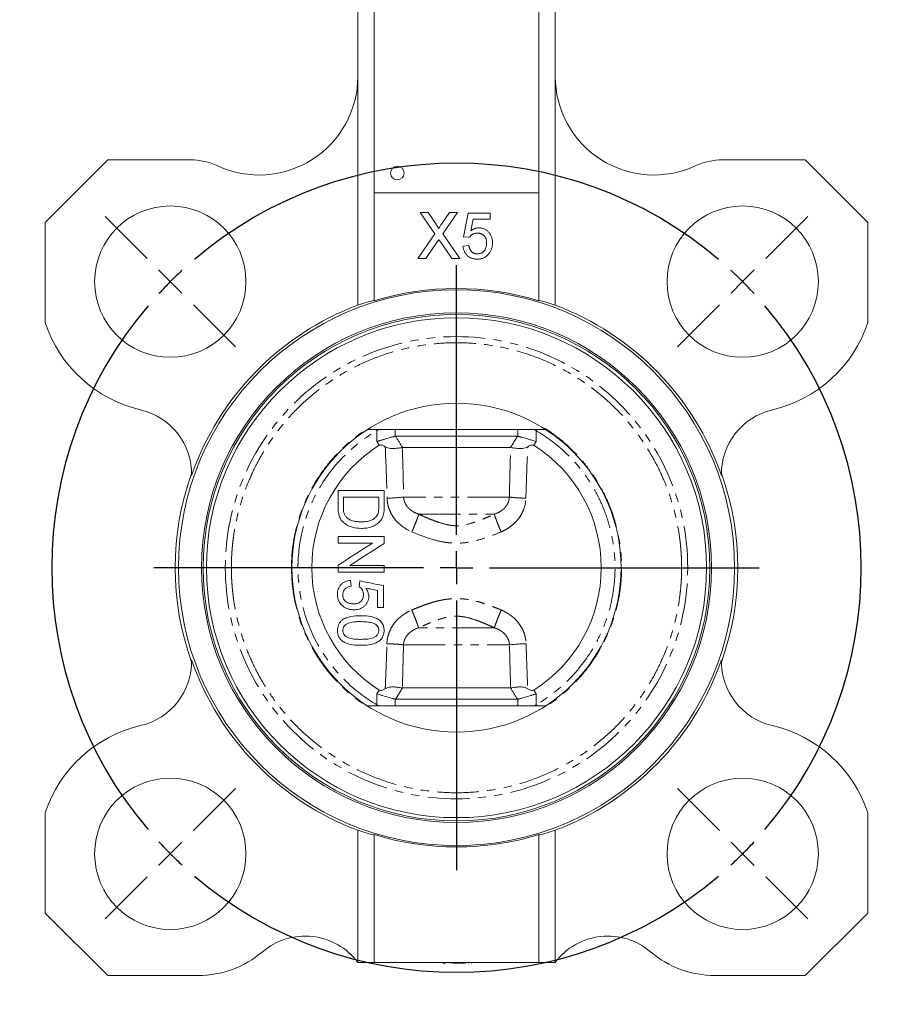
# Model space of a CAD drawing. Header units: millimetres. Extents: x 32 to 423, y -6 to 466.
# Tile 6 of 9: x 32 to 165, y 164 to 313. Entities that reach past the tile are written whole.
import ezdxf

# ---------------------------------------------------------------- set-up
doc = ezdxf.new("R2010")
doc.units = ezdxf.units.MM
doc.linetypes.add('PHANTOM', pattern=[12.7, 6.35, -1.27, 1.27, -1.27, 1.27, -1.27])
doc.layers.add('FOND_DE_PLAN', color=7, linetype='Continuous')

# ---------------------------------------------------------------- blocks, each defined once
blk = doc.blocks.new('SW_CENTERMARKSYMBOL_3')
at = {"layer": 'FOND_DE_PLAN', "color": 0}
for p, q in [((-3.54, 3.54), (-9.9, 9.9)), ((90.51, 3.54), (96.87, 9.9)), ((0, 0), (-1.77, 1.77)), ((43.49, -38.49), (43.49, 2.5)), ((86.97, 0), (88.74, 1.77)), ((0, 0), (1.77, -1.77)), ((86.97, 0), (85.21, -1.77)), ((3.54, -3.54), (9.9, -9.9)), ((83.44, -3.54), (77.07, -9.9)), ((43.49, -43.49), (43.49, -40.99)), ((38.49, -43.49), (-2.5, -43.49)), ((43.49, -43.49), (40.99, -43.49)), ((43.49, -43.49), (43.49, -45.99)), ((43.49, -43.49), (45.99, -43.49)), ((48.49, -43.49), (89.47, -43.49)), ((43.49, -48.49), (43.49, -89.47)), ((3.54, -83.44), (9.9, -77.07)), ((83.44, -83.44), (77.07, -77.07)), ((0, -86.97), (1.77, -85.21)), ((86.97, -86.97), (85.21, -85.21)), ((0, -86.97), (-1.77, -88.74)), ((86.97, -86.97), (88.74, -88.74)), ((-3.54, -90.51), (-9.9, -96.87)), ((90.51, -90.51), (96.87, -96.87))]:
    blk.add_line(p, q, dxfattribs=at)
for start, end in [(49.6582, 130.3418), (132.6709, 135), (45, 47.3291), (135, 137.3291), (42.6709, 45), (139.6582, 220.3418), (319.6582, 40.3418), (222.6709, 225), (315, 317.3291), (225, 227.3291), (312.6709, 315), (229.6582, 310.3418)]:
    blk.add_arc((43.49, -43.49), 61.5, start, end, dxfattribs=at)

msp = doc.modelspace()

# ---------------------------------------------------------------- linework, layer by layer
at = {"color": 7, "linetype": 'Continuous', "lineweight": 15}
for p, q in [((83.36, 304.79), (83.36, 352.79)), ((85.86, 352.89), (85.86, 287.09)), ((110.86, 287.09), (110.86, 352.89)), ((113.36, 304.79), (113.36, 352.79)), ((83.36, 304.79), (83.36, 270)), ((113.36, 270), (113.36, 304.79)), ((45.36, 292.09), (35.86, 282.59)), ((57.88, 292.09), (45.36, 292.09)), ((138.83, 292.09), (151.36, 292.09)), ((151.36, 292.09), (160.86, 282.59)), ((85.86, 270.65), (85.86, 287.09)), ((110.86, 287.09), (85.86, 287.09)), ((110.86, 287.09), (110.86, 270.65)), ((92.84, 284.09), (94.03, 284.09)), ((95.06, 280.86), (92.84, 284.09)), ((94.03, 284.09), (95.25, 282.32)), ((96.07, 282.32), (97.28, 284.09)), ((98.49, 284.09), (96.26, 280.85)), ((97.28, 284.09), (98.49, 284.09)), ((99.44, 280.41), (100.15, 284)), ((100.15, 284), (103.47, 284)), ((100.89, 283.1), (100.53, 281.29)), ((103.47, 283.1), (100.89, 283.1)), ((103.47, 284), (103.47, 283.1)), ((35.86, 282.59), (35.86, 267.37)), ((160.86, 282.59), (160.86, 267.37)), ((92.48, 277.09), (95.06, 280.86)), ((96.26, 280.85), (98.85, 277.09)), ((100.33, 280.32), (99.44, 280.41)), ((95.34, 279.5), (93.68, 277.09)), ((97.66, 277.09), (95.96, 279.56)), ((99.35, 278.97), (100.24, 279.06)), ((93.68, 277.09), (92.48, 277.09)), ((98.85, 277.09), (97.66, 277.09)), ((111.92, 251.09), (84.79, 251.09)), ((107.62, 250.09), (89.1, 250.09)), ((90.15, 248.36), (90.12, 248.36)), ((106.57, 248.36), (90.15, 248.36)), ((106.59, 248.36), (106.57, 248.36)), ((80.36, 229.43), (80.36, 230.09)), ((87.36, 229.43), (87.36, 230.09)), ((82.33, 227.27), (82.24, 228.17)), ((83.68, 228.08), (83.59, 227.19)), ((86.37, 224.04), (87.27, 224.04)), ((90.12, 211.82), (90.15, 211.82)), ((90.15, 211.82), (106.57, 211.82)), ((106.57, 211.82), (106.59, 211.82)), ((89.1, 210.09), (107.62, 210.09)), ((84.79, 209.09), (111.92, 209.09)), ((35.86, 192.81), (35.86, 177.59)), ((160.86, 177.59), (160.86, 192.81)), ((83.36, 170.09), (83.36, 190.18)), ((113.36, 170.09), (113.36, 190.18)), ((85.86, 170.09), (85.86, 189.51)), ((110.86, 170.09), (110.86, 189.51)), ((35.86, 177.59), (45.36, 168.09)), ((151.36, 168.09), (160.86, 177.59)), ((83.36, 170.09), (85.86, 170.09)), ((85.86, 170.09), (110.86, 170.09)), ((96.35, 169.99), (96.35, 170.09)), ((96.35, 169.99), (96.44, 169.99)), ((96.44, 169.99), (96.44, 170.09)), ((96.44, 169.99), (96.71, 169.99)), ((96.71, 169.99), (96.71, 170.09)), ((96.71, 169.99), (96.71, 170.09)), ((96.71, 169.99), (96.71, 169.99)), ((97.39, 169.99), (97.39, 170.09)), ((97.51, 169.99), (97.51, 170.09)), ((97.64, 169.99), (97.64, 170.09)), ((97.85, 169.99), (97.85, 170.09)), ((97.85, 169.99), (97.98, 169.99)), ((97.98, 169.99), (97.98, 170.09)), ((98, 169.99), (98, 170.09)), ((98, 169.99), (98.16, 169.99)), ((98.16, 169.99), (98.16, 170.09)), ((98.16, 169.99), (98.77, 169.99)), ((98.77, 169.99), (98.77, 170.09)), ((98.77, 169.99), (98.77, 170.09)), ((98.77, 169.99), (98.77, 169.99)), ((98.83, 169.99), (98.83, 170.09)), ((98.98, 169.99), (98.98, 170.09)), ((98.98, 169.99), (99.56, 169.99)), ((99.56, 169.99), (99.56, 170.09)), ((99.56, 169.99), (99.56, 170.09)), ((99.56, 169.99), (99.56, 169.99)), ((99.68, 169.99), (99.68, 170.09)), ((99.68, 169.99), (99.73, 169.99)), ((99.73, 169.99), (99.73, 170.09)), ((100.18, 169.99), (100.18, 170.09)), ((100.62, 169.99), (100.62, 170.09)), ((100.7, 169.99), (100.7, 170.09)), ((110.86, 170.09), (113.36, 170.09)), ((45.36, 168.09), (59.11, 168.09)), ((137.61, 168.09), (151.36, 168.09))]:
    msp.add_line(p, q, dxfattribs=at)
at = {"color": 8, "linetype": 'PHANTOM', "lineweight": 0}
for p, q in [((86.26, 250.92), (86.5, 251.09)), ((86.26, 250.92), (86.26, 249.29)), ((89.05, 250.08), (89.05, 251.09)), ((107.67, 251.09), (107.67, 250.08)), ((110.22, 251.09), (110.46, 250.92)), ((110.46, 250.92), (110.56, 251.09)), ((110.46, 249.29), (110.46, 250.92)), ((86.62, 248.7), (86.26, 249.29)), ((110.09, 248.7), (110.46, 249.29)), ((106.39, 240.82), (90.33, 240.82)), ((92.63, 238.22), (104.09, 238.22)), ((104.11, 220.96), (92.6, 220.96)), ((90.31, 218.36), (106.41, 218.36)), ((86.26, 210.89), (86.62, 211.48)), ((110.46, 210.89), (110.09, 211.48)), ((86.26, 210.89), (86.26, 209.26)), ((89.05, 209.09), (89.05, 210.1)), ((107.67, 210.1), (107.67, 209.09)), ((110.46, 209.26), (110.46, 210.89)), ((86.26, 209.26), (86.16, 209.09)), ((86.5, 209.09), (86.26, 209.26)), ((110.46, 209.26), (110.22, 209.09))]:
    msp.add_line(p, q, dxfattribs=at)
at = {"color": 8, "linetype": 'PHANTOM', "lineweight": 0, "flags": 128}
for points in [[(86.16, 251.09), (86.16, 251.08), (86.26, 250.92)], [(110.56, 209.09), (110.56, 209.1), (110.46, 209.26)]]:
    msp.add_lwpolyline(points, dxfattribs=at)
at = {"color": 7, "linetype": 'Continuous', "lineweight": 15}
for centre, radius in [((89.36, 290.09), 1.03), ((54.87, 273.58), 11.5), ((141.85, 273.58), 11.5), ((98.36, 230.09), 42.25), ((98.36, 230.09), 38.75), ((98.36, 230.09), 38.5), ((98.36, 230.09), 25), ((54.87, 186.6), 11.5), ((141.85, 186.6), 11.5)]:
    msp.add_circle(centre, radius, dxfattribs=at)
for centre, radius, start, end in [((68.36, 304.79), 15, 245.2304, 360), ((128.36, 304.79), 15, 180, 294.7696), ((57.88, 282.09), 10, 65.2304, 90), ((138.83, 282.09), 10, 90, 114.7696), ((98.36, 230.09), 42.45, 72.873, 107.127), ((98.36, 230.09), 42.64, 110.5969, 160.8059), ((98.36, 230.09), 42.64, 19.1941, 69.4031), ((98.36, 230.09), 38, 0, 180), ((54.87, 273.58), 20, 198.0758, 256.9412), ((141.85, 273.58), 20, 283.0588, 341.9242), ((48.09, 244.35), 10, 358.5986, 76.9412), ((148.62, 244.35), 10, 103.0588, 181.4014), ((98.36, 230.09), 22, 122.2386, 237.7614), ((98.36, 230.09), 22, 302.2386, 57.7614), ((98.36, 230.09), 42.74, 160.3968, 199.6032), ((98.36, 230.09), 42.74, 340.3968, 19.6032), ((98.36, 230.09), 38, 180, 360), ((48.09, 215.83), 10, 283.0588, 1.4014), ((98.36, 230.09), 42.64, 199.1941, 249.4031), ((98.36, 230.09), 42.64, 290.5969, 340.8059), ((148.62, 215.83), 10, 178.5986, 256.9412), ((54.87, 186.6), 20, 103.0588, 161.9242), ((141.85, 186.6), 20, 18.0758, 76.9412), ((98.36, 230.09), 42.46, 252.8807, 287.1193), ((75.36, 164.09), 10, 36.8699, 130.5358), ((121.36, 164.09), 10, 49.4642, 143.1301), ((59.11, 183.09), 15, 270, 310.5358), ((137.61, 183.09), 15, 229.4642, 270)]:
    msp.add_arc(centre, radius, start, end, dxfattribs=at)
at = {"color": 8, "linetype": 'PHANTOM', "lineweight": 0}
for centre, radius, start, end in [((98.36, 230.09), 35.13, 0, 180), ((87.23, 269.03), 28.37, 271.1704, 276.2597), ((98.36, 230.09), 35.13, 180, 0), ((109.49, 192.73), 25.81, 91.2427, 96.8554)]:
    msp.add_arc(centre, radius, start, end, dxfattribs=at)
at = {"color": 7, "linetype": 'Continuous', "lineweight": 15}
for centre, start_param, end_param in [((96.67, 230.09), 1.830374, 1.892359), ((100.05, 230.09), 1.249234, 1.311219), ((96.67, 230.09), 4.390826, 4.452811), ((100.05, 230.09), 4.971967, 5.033952)]:
    msp.add_ellipse(centre, major_axis=(42.1, 0), ratio=0.999191, start_param=start_param, end_param=end_param, dxfattribs=at)
for points, knots in [([(95.25, 282.32), (95.28, 282.27), (95.33, 282.19), (95.41, 282.07), (95.48, 281.97), (95.53, 281.88), (95.57, 281.8), (95.6, 281.74), (95.61, 281.69), (95.61, 281.66), (95.61, 281.65)], [0, 0, 0, 0, 0.209538, 0.393206, 0.554151, 0.689382, 0.80228, 0.889952, 0.956059, 1, 1, 1, 1]), ([(95.61, 281.65), (95.64, 281.69), (95.71, 281.79), (95.81, 281.94), (95.93, 282.12), (96.02, 282.25), (96.07, 282.32)], [0, 0, 0, 0, 0.195959, 0.429465, 0.696675, 1, 1, 1, 1]), ([(100.53, 281.29), (100.58, 281.33), (100.68, 281.4), (100.83, 281.5), (100.98, 281.58), (101.14, 281.64), (101.3, 281.69), (101.45, 281.73), (101.62, 281.75), (101.72, 281.76), (101.78, 281.76)], [0, 0, 0, 0, 0.136729, 0.268515, 0.395529, 0.52, 0.640496, 0.761236, 0.880107, 1, 1, 1, 1]), ([(101.78, 281.76), (101.85, 281.75), (101.99, 281.75), (102.19, 281.72), (102.39, 281.67), (102.58, 281.6), (102.76, 281.51), (102.93, 281.4), (103.09, 281.27), (103.24, 281.12), (103.38, 280.96), (103.5, 280.78), (103.6, 280.6), (103.69, 280.4), (103.75, 280.19), (103.8, 279.96), (103.83, 279.73), (103.83, 279.57), (103.83, 279.49)], [0, 0, 0, 0, 0.061997, 0.122088, 0.181375, 0.239508, 0.297836, 0.35688, 0.417282, 0.47964, 0.5425, 0.604962, 0.666991, 0.730216, 0.794173, 0.860458, 0.928578, 1, 1, 1, 1]), ([(95.67, 279.98), (95.63, 279.93), (95.57, 279.83), (95.47, 279.7), (95.4, 279.59), (95.36, 279.53), (95.34, 279.5)], [0, 0, 0, 0, 0.326889, 0.601754, 0.825221, 1, 1, 1, 1]), ([(95.96, 279.56), (95.91, 279.63), (95.81, 279.77), (95.71, 279.91), (95.67, 279.98)], [0, 0, 0, 0, 0.505782, 1, 1, 1, 1]), ([(101.53, 280.95), (101.46, 280.95), (101.33, 280.94), (101.13, 280.91), (100.96, 280.86), (100.8, 280.78), (100.66, 280.68), (100.54, 280.58), (100.43, 280.46), (100.36, 280.37), (100.33, 280.32)], [0, 0, 0, 0, 0.14786, 0.283561, 0.412369, 0.534236, 0.652692, 0.768663, 0.883652, 1, 1, 1, 1]), ([(102.94, 279.44), (102.93, 279.49), (102.93, 279.61), (102.92, 279.77), (102.89, 279.92), (102.85, 280.06), (102.8, 280.2), (102.74, 280.32), (102.67, 280.44), (102.58, 280.55), (102.49, 280.64), (102.38, 280.72), (102.27, 280.79), (102.14, 280.85), (102, 280.89), (101.85, 280.93), (101.7, 280.94), (101.59, 280.95), (101.53, 280.95)], [0, 0, 0, 0, 0.072866, 0.141887, 0.207453, 0.270438, 0.331641, 0.390108, 0.448069, 0.505503, 0.562488, 0.619084, 0.676416, 0.735452, 0.796241, 0.860406, 0.928305, 1, 1, 1, 1]), ([(101.52, 277), (101.45, 277), (101.3, 277), (101.08, 277.03), (100.88, 277.07), (100.68, 277.13), (100.5, 277.21), (100.32, 277.3), (100.16, 277.41), (100.01, 277.54), (99.87, 277.68), (99.75, 277.83), (99.64, 277.99), (99.55, 278.17), (99.47, 278.35), (99.42, 278.55), (99.37, 278.76), (99.35, 278.9), (99.35, 278.97)], [0, 0, 0, 0, 0.069298, 0.135561, 0.199671, 0.261716, 0.322662, 0.382907, 0.443032, 0.503501, 0.563724, 0.62398, 0.683629, 0.743848, 0.805192, 0.867649, 0.932778, 1, 1, 1, 1]), ([(100.24, 279.06), (100.25, 279.01), (100.27, 278.92), (100.3, 278.77), (100.35, 278.64), (100.39, 278.52), (100.45, 278.4), (100.51, 278.3), (100.59, 278.21), (100.66, 278.12), (100.75, 278.05), (100.84, 277.98), (100.94, 277.93), (101.04, 277.88), (101.15, 277.85), (101.27, 277.83), (101.4, 277.81), (101.48, 277.81), (101.53, 277.81)], [0, 0, 0, 0, 0.077361, 0.15048, 0.219977, 0.286681, 0.349678, 0.41068, 0.469427, 0.526756, 0.583142, 0.638824, 0.695263, 0.752696, 0.810849, 0.871356, 0.934436, 1, 1, 1, 1]), ([(101.53, 277.81), (101.58, 277.81), (101.68, 277.81), (101.84, 277.83), (101.98, 277.87), (102.11, 277.92), (102.24, 277.98), (102.36, 278.06), (102.46, 278.15), (102.56, 278.25), (102.65, 278.37), (102.73, 278.49), (102.79, 278.63), (102.84, 278.77), (102.88, 278.93), (102.91, 279.09), (102.93, 279.26), (102.93, 279.38), (102.94, 279.44)], [0, 0, 0, 0, 0.065801, 0.128677, 0.188676, 0.247598, 0.304849, 0.361786, 0.419523, 0.478682, 0.53877, 0.598799, 0.660184, 0.722952, 0.787993, 0.855404, 0.926153, 1, 1, 1, 1]), ([(103.83, 279.49), (103.83, 279.41), (103.83, 279.26), (103.8, 279.03), (103.76, 278.82), (103.7, 278.61), (103.63, 278.4), (103.53, 278.21), (103.43, 278.02), (103.34, 277.91), (103.3, 277.85)], [0, 0, 0, 0, 0.132462, 0.26165, 0.387547, 0.510782, 0.632675, 0.75466, 0.876523, 1, 1, 1, 1]), ([(103.3, 277.85), (103.24, 277.78), (103.13, 277.65), (102.95, 277.48), (102.75, 277.33), (102.53, 277.21), (102.3, 277.11), (102.05, 277.05), (101.79, 277.01), (101.61, 277), (101.52, 277)], [0, 0, 0, 0, 0.127893, 0.251579, 0.372793, 0.492778, 0.61359, 0.737809, 0.86618, 1, 1, 1, 1]), ([(86.26, 249.29), (86.31, 249.3), (86.42, 249.33), (86.57, 249.37), (86.71, 249.41), (86.83, 249.45), (86.94, 249.48), (87.04, 249.51), (87.25, 249.57), (87.56, 249.66), (87.95, 249.77), (88.3, 249.87), (88.57, 249.95), (88.78, 250.01), (88.93, 250.05), (89.01, 250.07), (89.05, 250.08)], [0, 0, 0, 0, 0.046389, 0.089269, 0.128641, 0.164505, 0.196859, 0.225705, 0.251043, 0.382734, 0.500765, 0.62939, 0.750433, 0.835565, 0.918738, 1, 1, 1, 1]), ([(107.67, 250.08), (107.69, 250.08), (107.72, 250.07), (107.79, 250.05), (107.86, 250.03), (107.94, 250.01), (108.03, 249.98), (108.18, 249.94), (108.42, 249.87), (108.77, 249.77), (109.16, 249.66), (109.51, 249.56), (109.83, 249.47), (110.12, 249.38), (110.34, 249.32), (110.46, 249.29)], [0, 0, 0, 0, 0.040406, 0.081284, 0.122642, 0.164485, 0.206819, 0.24965, 0.370684, 0.499319, 0.61734, 0.749042, 0.813602, 0.897258, 1, 1, 1, 1]), ([(87.53, 248.49), (87.39, 248.57), (87.25, 248.65), (87.02, 248.73), (86.94, 248.75), (86.78, 248.76), (86.69, 248.74), (86.62, 248.7)], [0, 0, 0, 0, 0.5, 0.5, 0.75, 0.75, 1, 1, 1, 1]), ([(87.53, 248.49), (87.65, 248.41), (87.78, 248.36), (88.04, 248.27), (88.18, 248.25), (88.57, 248.2), (88.83, 248.21), (89.18, 248.24), (89.29, 248.25), (89.5, 248.27), (89.6, 248.29), (89.86, 248.32), (90.01, 248.34), (90.12, 248.36)], [0, 0, 0, 0, 0.125, 0.125, 0.25, 0.25, 0.5, 0.5, 0.625, 0.625, 0.75, 0.75, 1, 1, 1, 1]), ([(106.59, 248.36), (106.71, 248.34), (106.85, 248.32), (107.12, 248.29), (107.22, 248.27), (107.43, 248.25), (107.54, 248.24), (107.89, 248.21), (108.14, 248.2), (108.54, 248.25), (108.68, 248.27), (108.94, 248.36), (109.07, 248.41), (109.19, 248.49)], [0, 0, 0, 0, 0.25, 0.25, 0.375, 0.375, 0.5, 0.5, 0.75, 0.75, 0.875, 0.875, 1, 1, 1, 1]), ([(110.09, 248.7), (110.02, 248.74), (109.94, 248.76), (109.78, 248.75), (109.7, 248.73), (109.47, 248.65), (109.32, 248.57), (109.19, 248.49)], [0, 0, 0, 0, 0.25, 0.25, 0.5, 0.5, 1, 1, 1, 1]), ([(87.36, 241.81), (87.36, 241.41), (87.36, 240.62), (87.36, 239.82), (87.36, 239.42)], [0, 0, 0, 0, 0.5, 1, 1, 1, 1]), ([(86.55, 240.83), (86.1, 240.83), (85.2, 240.83), (83.86, 240.83), (82.51, 240.83), (81.61, 240.83), (81.17, 240.83)], [0, 0, 0, 0, 0.250007, 0.500001, 0.749995, 1, 1, 1, 1]), ([(81.17, 240.83), (81.17, 240.59), (81.17, 240.1), (81.17, 239.62), (81.17, 239.38)], [0, 0, 0, 0, 0.5, 1, 1, 1, 1]), ([(86.55, 239.41), (86.55, 239.64), (86.55, 240.12), (86.55, 240.59), (86.55, 240.83)], [0, 0, 0, 0, 0.500001, 1, 1, 1, 1]), ([(80.36, 239.31), (80.36, 239.08), (80.37, 238.85), (80.43, 238.39), (80.48, 238.16), (80.62, 237.73), (80.72, 237.53), (80.98, 237.15), (81.14, 236.98), (81.5, 236.7), (81.69, 236.57), (82.11, 236.38), (82.32, 236.3), (82.98, 236.11), (83.44, 236.08), (83.9, 236.07)], [0, 0, 0, 0, 0.125, 0.125, 0.25, 0.25, 0.375, 0.375, 0.5, 0.5, 0.625, 0.625, 0.75, 0.75, 1, 1, 1, 1]), ([(81.66, 237.73), (81.56, 237.84), (81.47, 237.96), (81.33, 238.22), (81.28, 238.36), (81.21, 238.64), (81.19, 238.79), (81.17, 239.09), (81.17, 239.24), (81.17, 239.38)], [0, 0, 0, 0, 0.25, 0.25, 0.5, 0.5, 0.75, 0.75, 1, 1, 1, 1]), ([(86.41, 238.25), (86.36, 238.14), (86.29, 238.03), (86.15, 237.83), (86.06, 237.74), (85.79, 237.5), (85.58, 237.37), (85.12, 237.19), (84.88, 237.13), (84.4, 237.07), (84.16, 237.06), (83.91, 237.06)], [0, 0, 0, 0, 0.125, 0.125, 0.25, 0.25, 0.5, 0.5, 0.75, 0.75, 1, 1, 1, 1]), ([(86.55, 239.41), (86.55, 239.21), (86.55, 239.02), (86.52, 238.72), (86.5, 238.63), (86.47, 238.44), (86.44, 238.34), (86.41, 238.25)], [0, 0, 0, 0, 0.5, 0.5, 0.75, 0.75, 1, 1, 1, 1]), ([(86.76, 237.16), (86.88, 237.31), (86.99, 237.47), (87.11, 237.73), (87.15, 237.82), (87.21, 238), (87.23, 238.09), (87.26, 238.18)], [0, 0, 0, 0, 0.5, 0.5, 0.75, 0.75, 1, 1, 1, 1]), ([(83.91, 237.06), (83.71, 237.06), (83.51, 237.07), (83.11, 237.11), (82.91, 237.14), (82.52, 237.24), (82.34, 237.3), (81.98, 237.48), (81.81, 237.6), (81.66, 237.73)], [0, 0, 0, 0, 0.25, 0.25, 0.5, 0.5, 0.75, 0.75, 1, 1, 1, 1]), ([(83.9, 236.07), (84.16, 236.07), (84.42, 236.09), (84.95, 236.16), (85.21, 236.22), (85.7, 236.39), (85.95, 236.51), (86.38, 236.79), (86.58, 236.96), (86.76, 237.16)], [0, 0, 0, 0, 0.25, 0.25, 0.5, 0.5, 0.75, 0.75, 1, 1, 1, 1]), ([(80.36, 233.83), (80.36, 233.99), (80.36, 234.32), (80.36, 234.65), (80.36, 234.81)], [0, 0, 0, 0, 0.5, 1, 1, 1, 1]), ([(85.58, 233.83), (85.15, 233.83), (84.27, 233.83), (82.97, 233.83), (81.66, 233.83), (80.79, 233.83), (80.36, 233.83)], [0, 0, 0, 0, 0.2500057, 0.5, 0.7499943, 1, 1, 1, 1]), ([(87.36, 234.81), (87.36, 234.64), (87.36, 234.29), (87.36, 233.94), (87.36, 233.77)], [0, 0, 0, 0, 0.5, 1, 1, 1, 1]), ([(82.14, 230.42), (82.57, 230.42), (83.44, 230.42), (84.75, 230.42), (86.05, 230.42), (86.92, 230.42), (87.36, 230.42)], [0, 0, 0, 0, 0.250006, 0.5, 0.749994, 1, 1, 1, 1]), ([(82.24, 228.17), (81.97, 228.14), (81.71, 228.08), (81.34, 227.91), (81.22, 227.85), (81, 227.69), (80.9, 227.6), (80.71, 227.4), (80.63, 227.29), (80.49, 227.06), (80.44, 226.93), (80.3, 226.55), (80.27, 226.27), (80.27, 226)], [0, 0, 0, 0, 0.25, 0.25, 0.375, 0.375, 0.5, 0.5, 0.625, 0.625, 0.75, 0.75, 1, 1, 1, 1]), ([(83.68, 228.08), (84.08, 228), (84.88, 227.84), (86.07, 227.6), (86.87, 227.44), (87.27, 227.36)], [0, 0, 0, 0, 0.333336, 0.666664, 1, 1, 1, 1]), ([(81.08, 225.99), (81.08, 226.16), (81.11, 226.32), (81.19, 226.56), (81.23, 226.63), (81.32, 226.77), (81.37, 226.84), (81.55, 227), (81.7, 227.09), (82.01, 227.21), (82.17, 227.25), (82.33, 227.27)], [0, 0, 0, 0, 0.25, 0.25, 0.375, 0.375, 0.5, 0.5, 0.75, 0.75, 1, 1, 1, 1]), ([(83.59, 227.19), (83.69, 227.12), (83.78, 227.04), (83.94, 226.87), (84.01, 226.78), (84.12, 226.57), (84.16, 226.46), (84.2, 226.22), (84.21, 226.11), (84.22, 225.99)], [0, 0, 0, 0, 0.25, 0.25, 0.5, 0.5, 0.75, 0.75, 1, 1, 1, 1]), ([(86.37, 226.63), (86.07, 226.69), (85.46, 226.81), (84.86, 226.93), (84.56, 226.99)], [0, 0, 0, 0, 0.5, 1, 1, 1, 1]), ([(85.03, 225.74), (85.02, 225.97), (84.98, 226.19), (84.82, 226.62), (84.69, 226.81), (84.56, 226.99)], [0, 0, 0, 0, 0.5, 0.5, 1, 1, 1, 1]), ([(86.37, 224.04), (86.37, 224.48), (86.37, 225.34), (86.37, 226.2), (86.37, 226.63)], [0, 0, 0, 0, 0.5, 1, 1, 1, 1]), ([(87.27, 227.36), (87.27, 226.81), (87.27, 225.7), (87.27, 224.6), (87.27, 224.04)], [0, 0, 0, 0, 0.5000001, 1, 1, 1, 1]), ([(80.27, 226), (80.28, 225.66), (80.33, 225.31), (80.55, 224.85), (80.64, 224.71), (80.86, 224.45), (80.99, 224.33), (81.12, 224.22)], [0, 0, 0, 0, 0.5, 0.5, 0.75, 0.75, 1, 1, 1, 1]), ([(82.71, 224.58), (82.5, 224.59), (82.3, 224.61), (81.92, 224.71), (81.73, 224.8), (81.41, 225.05), (81.27, 225.21), (81.11, 225.58), (81.08, 225.79), (81.08, 225.99)], [0, 0, 0, 0, 0.25, 0.25, 0.5, 0.5, 0.75, 0.75, 1, 1, 1, 1]), ([(84.22, 225.99), (84.21, 225.79), (84.19, 225.6), (84.1, 225.32), (84.05, 225.23), (83.94, 225.07), (83.88, 224.99), (83.73, 224.87), (83.64, 224.81), (83.47, 224.72), (83.38, 224.69), (83.1, 224.61), (82.9, 224.59), (82.71, 224.58)], [0, 0, 0, 0, 0.25, 0.25, 0.375, 0.375, 0.5, 0.5, 0.625, 0.625, 0.75, 0.75, 1, 1, 1, 1]), ([(82.76, 223.69), (83.04, 223.69), (83.32, 223.72), (83.73, 223.85), (83.86, 223.91), (84.11, 224.05), (84.23, 224.13), (84.44, 224.32), (84.54, 224.43), (84.71, 224.65), (84.79, 224.78), (84.97, 225.17), (85.02, 225.45), (85.03, 225.74)], [0, 0, 0, 0, 0.25, 0.25, 0.375, 0.375, 0.5, 0.5, 0.625, 0.625, 0.75, 0.75, 1, 1, 1, 1]), ([(81.12, 224.22), (81.35, 224.04), (81.62, 223.9), (82.17, 223.73), (82.47, 223.69), (82.76, 223.69)], [0, 0, 0, 0, 0.5, 0.5, 1, 1, 1, 1]), ([(80.94, 222.11), (80.83, 222.01), (80.73, 221.9), (80.56, 221.67), (80.48, 221.54), (80.31, 221.14), (80.28, 220.84), (80.27, 220.54)], [0, 0, 0, 0, 0.25, 0.25, 0.5, 0.5, 1, 1, 1, 1]), ([(83.81, 222.79), (83.31, 222.78), (82.81, 222.75), (82.07, 222.61), (81.83, 222.54), (81.37, 222.36), (81.15, 222.25), (80.94, 222.11)], [0, 0, 0, 0, 0.5, 0.5, 0.75, 0.75, 1, 1, 1, 1]), ([(81.08, 220.54), (81.08, 220.69), (81.11, 220.83), (81.22, 221.09), (81.29, 221.21), (81.49, 221.42), (81.61, 221.51), (81.86, 221.64), (81.99, 221.69), (82.4, 221.8), (82.68, 221.84), (83.25, 221.89), (83.53, 221.89), (83.81, 221.89)], [0, 0, 0, 0, 0.125, 0.125, 0.25, 0.25, 0.375, 0.375, 0.5, 0.5, 0.75, 0.75, 1, 1, 1, 1]), ([(87.36, 220.54), (87.36, 220.74), (87.33, 220.94), (87.24, 221.32), (87.16, 221.51), (86.95, 221.84), (86.81, 221.99), (86.49, 222.23), (86.32, 222.33), (85.78, 222.58), (85.39, 222.67), (84.6, 222.77), (84.21, 222.78), (83.81, 222.79)], [0, 0, 0, 0, 0.125, 0.125, 0.25, 0.25, 0.375, 0.375, 0.5, 0.5, 0.75, 0.75, 1, 1, 1, 1]), ([(83.81, 221.89), (84.2, 221.89), (84.59, 221.87), (85.16, 221.8), (85.35, 221.77), (85.72, 221.66), (85.9, 221.59), (86.07, 221.49)], [0, 0, 0, 0, 0.5, 0.5, 0.75, 0.75, 1, 1, 1, 1]), ([(80.27, 220.54), (80.27, 220.35), (80.29, 220.15), (80.39, 219.77), (80.46, 219.58), (80.68, 219.25), (80.82, 219.1), (81.13, 218.86), (81.31, 218.75), (81.85, 218.51), (82.24, 218.42), (83.02, 218.32), (83.42, 218.3), (83.81, 218.3)], [0, 0, 0, 0, 0.125, 0.125, 0.25, 0.25, 0.375, 0.375, 0.5, 0.5, 0.75, 0.75, 1, 1, 1, 1]), ([(83.81, 219.2), (83.53, 219.2), (83.25, 219.2), (82.68, 219.25), (82.4, 219.28), (82, 219.39), (81.86, 219.44), (81.61, 219.58), (81.49, 219.66), (81.3, 219.87), (81.22, 219.99), (81.11, 220.26), (81.08, 220.4), (81.08, 220.54)], [0, 0, 0, 0, 0.25, 0.25, 0.5, 0.5, 0.625, 0.625, 0.75, 0.75, 0.875, 0.875, 1, 1, 1, 1]), ([(86.55, 220.55), (86.55, 220.48), (86.54, 220.41), (86.52, 220.27), (86.5, 220.2), (86.42, 220), (86.34, 219.88), (86.15, 219.67), (86.04, 219.58), (85.78, 219.45), (85.65, 219.4), (85.24, 219.29), (84.95, 219.25), (84.38, 219.21), (84.1, 219.2), (83.81, 219.2)], [0, 0, 0, 0, 0.0625, 0.0625, 0.125, 0.125, 0.25, 0.25, 0.375, 0.375, 0.5, 0.5, 0.75, 0.75, 1, 1, 1, 1]), ([(83.81, 218.3), (84.21, 218.3), (84.61, 218.31), (85.39, 218.42), (85.77, 218.53), (86.31, 218.76), (86.49, 218.86), (86.8, 219.1), (86.95, 219.24), (87.16, 219.57), (87.23, 219.76), (87.33, 220.15), (87.35, 220.34), (87.36, 220.54)], [0, 0, 0, 0, 0.25, 0.25, 0.5, 0.5, 0.625, 0.625, 0.75, 0.75, 0.875, 0.875, 1, 1, 1, 1]), ([(86.07, 221.49), (86.14, 221.43), (86.21, 221.37), (86.33, 221.24), (86.38, 221.16), (86.47, 221), (86.5, 220.92), (86.54, 220.74), (86.55, 220.65), (86.55, 220.55)], [0, 0, 0, 0, 0.25, 0.25, 0.5, 0.5, 0.75, 0.75, 1, 1, 1, 1]), ([(86.62, 211.48), (86.69, 211.44), (86.78, 211.42), (86.94, 211.43), (87.02, 211.45), (87.25, 211.53), (87.39, 211.61), (87.53, 211.69)], [0, 0, 0, 0, 0.25, 0.25, 0.5, 0.5, 1, 1, 1, 1]), ([(90.12, 211.82), (90.01, 211.84), (89.86, 211.86), (89.59, 211.89), (89.49, 211.91), (89.29, 211.93), (89.18, 211.94), (88.83, 211.97), (88.57, 211.98), (88.18, 211.93), (88.04, 211.91), (87.78, 211.82), (87.65, 211.77), (87.53, 211.69)], [0, 0, 0, 0, 0.25, 0.25, 0.375, 0.375, 0.5, 0.5, 0.75, 0.75, 0.875, 0.875, 1, 1, 1, 1]), ([(109.19, 211.69), (109.07, 211.77), (108.94, 211.82), (108.68, 211.91), (108.54, 211.93), (108.14, 211.98), (107.89, 211.97), (107.54, 211.94), (107.43, 211.93), (107.22, 211.91), (107.12, 211.89), (106.85, 211.86), (106.71, 211.84), (106.59, 211.82)], [0, 0, 0, 0, 0.125, 0.125, 0.25, 0.25, 0.5, 0.5, 0.625, 0.625, 0.75, 0.75, 1, 1, 1, 1]), ([(109.19, 211.69), (109.32, 211.61), (109.47, 211.53), (109.7, 211.45), (109.78, 211.43), (109.94, 211.42), (110.02, 211.44), (110.09, 211.48)], [0, 0, 0, 0, 0.5, 0.5, 0.75, 0.75, 1, 1, 1, 1]), ([(89.05, 210.1), (89.03, 210.1), (88.99, 210.11), (88.93, 210.13), (88.86, 210.15), (88.78, 210.17), (88.69, 210.2), (88.54, 210.24), (88.3, 210.31), (87.95, 210.41), (87.56, 210.52), (87.21, 210.62), (86.89, 210.71), (86.6, 210.8), (86.38, 210.86), (86.26, 210.89)], [0, 0, 0, 0, 0.0404059, 0.0812844, 0.1226419, 0.1644847, 0.2068189, 0.2496504, 0.3706838, 0.4993188, 0.6173403, 0.7490417, 0.8136022, 0.8972579, 1, 1, 1, 1]), ([(110.46, 210.89), (110.4, 210.88), (110.3, 210.85), (110.15, 210.81), (110.01, 210.77), (109.88, 210.73), (109.77, 210.7), (109.67, 210.67), (109.46, 210.61), (109.16, 210.52), (108.77, 210.41), (108.42, 210.31), (108.14, 210.23), (107.94, 210.17), (107.78, 210.13), (107.71, 210.11), (107.67, 210.1)], [0, 0, 0, 0, 0.046389, 0.089269, 0.128641, 0.164505, 0.196859, 0.225705, 0.251043, 0.382734, 0.500765, 0.62939, 0.750433, 0.835565, 0.918738, 1, 1, 1, 1])]:
    msp.add_open_spline(points, degree=3, knots=knots, dxfattribs=at)
at = {"color": 8, "linetype": 'PHANTOM', "lineweight": 0}
for points, knots in [([(132.57, 230.09), (132.57, 230.28), (132.56, 230.66), (132.55, 231.23), (132.53, 231.8), (132.49, 232.37), (132.45, 232.93), (132.4, 233.5), (132.34, 234.07), (132.18, 235.29), (131.86, 237.18), (131.32, 239.3), (130.79, 241.02), (130.13, 242.84), (129.12, 245.15), (127.61, 247.93), (125.74, 250.69), (123.49, 253.39), (120.86, 255.95), (117.84, 258.3), (114.46, 260.36), (110.75, 262.06), (106.78, 263.34), (102.62, 264.12), (98.36, 264.39), (94.1, 264.12), (89.94, 263.34), (85.96, 262.06), (82.26, 260.36), (78.88, 258.3), (75.86, 255.95), (73.23, 253.39), (70.98, 250.69), (69.11, 247.93), (67.59, 245.15), (66.59, 242.84), (65.93, 241.02), (65.39, 239.3), (64.86, 237.18), (64.5, 235.11), (64.31, 233.5), (64.22, 232.37), (64.16, 231.23), (64.15, 230.47), (64.15, 230.09)], [0, 0, 0, 0, 0.005304, 0.010604, 0.015901, 0.021197, 0.026493, 0.03179, 0.037091, 0.042396, 0.066376, 0.090361, 0.103482, 0.116608, 0.144424, 0.173844, 0.204875, 0.237493, 0.27164, 0.307214, 0.344074, 0.382029, 0.420851, 0.460273, 0.500001, 0.539729, 0.57915, 0.617972, 0.655928, 0.692787, 0.728362, 0.762508, 0.795126, 0.826157, 0.855578, 0.883393, 0.896514, 0.90964, 0.93362, 0.957605, 0.968209, 0.978801, 0.989395, 1, 1, 1, 1]), ([(73.27, 230.09), (73.29, 230.83), (73.33, 232.3), (73.63, 234.47), (74.06, 236.44), (74.6, 238.21), (75.2, 239.78), (75.86, 241.24), (76.64, 242.69), (77.53, 244.11), (78.52, 245.48), (79.54, 246.7), (80.75, 247.99), (82.21, 249.32), (83.66, 250.47), (84.6, 251.05), (84.91, 251.24)], [0, 0, 0, 0, 0.088296, 0.174956, 0.25998, 0.328932, 0.395252, 0.45894, 0.519996, 0.591367, 0.658493, 0.721374, 0.780011, 0.869203, 0.956469, 1, 1, 1, 1]), ([(74.27, 230.09), (74.27, 232.09), (74.52, 234.16), (75.59, 238.24), (76.41, 240.25), (78.55, 243.97), (79.87, 245.68), (82.86, 248.65), (84.53, 249.91), (86.26, 250.92)], [0, 0, 0, 0, 0.25, 0.25, 0.5, 0.5, 0.75, 0.75, 1, 1, 1, 1]), ([(106.57, 248.36), (106.74, 248.64), (107.09, 249.22), (107.44, 249.79), (107.62, 250.09)], [0, 0, 0, 0, 0.488508, 1, 1, 1, 1]), ([(110.46, 250.92), (111.96, 250.05), (113.46, 248.96), (116.3, 246.28), (117.63, 244.7), (119.33, 241.99), (119.85, 241.03), (120.76, 239.02), (121.15, 237.97), (121.79, 235.8), (122.03, 234.68), (122.36, 232.4), (122.45, 231.25), (122.45, 228.93), (122.36, 227.78), (122.03, 225.5), (121.79, 224.38), (121.15, 222.21), (120.76, 221.16), (119.85, 219.15), (119.33, 218.19), (117.63, 215.48), (116.3, 213.9), (113.46, 211.22), (111.96, 210.13), (110.46, 209.26)], [0, 0, 0, 0, 0.125, 0.125, 0.25, 0.25, 0.3125, 0.3125, 0.375, 0.375, 0.4375, 0.4375, 0.5, 0.5, 0.5625, 0.5625, 0.625, 0.625, 0.6875, 0.6875, 0.75, 0.75, 0.875, 0.875, 1, 1, 1, 1]), ([(111.8, 251.26), (111.96, 251.16), (112.61, 250.76), (113.64, 250), (114.94, 248.95), (116.09, 247.86), (117.18, 246.7), (118.19, 245.48), (119.19, 244.11), (120.17, 242.54), (121.1, 240.75), (121.95, 238.73), (122.72, 236.28), (123.3, 233.38), (123.5, 230.45), (123.38, 227.88), (123.09, 225.71), (122.65, 223.74), (122.12, 221.97), (121.52, 220.4), (120.85, 218.94), (120.08, 217.49), (119.19, 216.07), (118.19, 214.7), (117.18, 213.48), (115.97, 212.19), (114.51, 210.86), (113.05, 209.71), (112.12, 209.13), (111.81, 208.94)], [0, 0, 0, 0, 0.011227, 0.04548, 0.076543, 0.110455, 0.139761, 0.171188, 0.204736, 0.240406, 0.281379, 0.32469, 0.370338, 0.43436, 0.50022, 0.544349, 0.58766, 0.630153, 0.664614, 0.697759, 0.729589, 0.760103, 0.795773, 0.829321, 0.860748, 0.890054, 0.93463, 0.978244, 1, 1, 1, 1]), ([(90.12, 248.36), (90.14, 247.85), (90.17, 246.84), (90.22, 245.32), (90.26, 243.82), (90.29, 242.32), (90.32, 241.32), (90.33, 240.82)], [0, 0, 0, 0, 0.2020119, 0.4030102, 0.6030026, 0.8019965, 1, 1, 1, 1]), ([(106.39, 240.82), (106.4, 241.32), (106.42, 242.32), (106.46, 243.82), (106.5, 245.32), (106.54, 246.84), (106.58, 247.85), (106.59, 248.36)], [0, 0, 0, 0, 0.198003, 0.396997, 0.59699, 0.797988, 1, 1, 1, 1]), ([(87.81, 240.66), (87.82, 240.38), (87.85, 240.1), (87.96, 239.54), (88.03, 239.28), (88.22, 238.75), (88.34, 238.49), (88.61, 238), (88.77, 237.77), (89.1, 237.32), (89.29, 237.11), (89.69, 236.72), (89.91, 236.54), (90.58, 236.04), (91.06, 235.76), (91.58, 235.54)], [0, 0, 0, 0, 0.125, 0.125, 0.25, 0.25, 0.375, 0.375, 0.5, 0.5, 0.625, 0.625, 0.75, 0.75, 1, 1, 1, 1]), ([(90.33, 240.82), (90.33, 240.77), (90.34, 240.67), (90.36, 240.51), (90.39, 240.36), (90.43, 240.21), (90.49, 240.06), (90.59, 239.82), (90.77, 239.5), (91.06, 239.14), (91.41, 238.84), (91.79, 238.58), (92.2, 238.38), (92.48, 238.28), (92.63, 238.22)], [0, 0, 0, 0, 0.041331, 0.082893, 0.124691, 0.166734, 0.209029, 0.251583, 0.375085, 0.501525, 0.624775, 0.7513, 0.874053, 1, 1, 1, 1]), ([(104.09, 238.22), (104.17, 238.25), (104.31, 238.3), (104.52, 238.39), (104.73, 238.48), (105, 238.63), (105.31, 238.84), (105.66, 239.15), (105.95, 239.51), (106.15, 239.84), (106.26, 240.13), (106.33, 240.36), (106.37, 240.59), (106.38, 240.74), (106.39, 240.82)], [0, 0, 0, 0, 0.064016, 0.127131, 0.189436, 0.251019, 0.377488, 0.500686, 0.626936, 0.750263, 0.813522, 0.876215, 0.938366, 1, 1, 1, 1]), ([(105.13, 235.54), (105.39, 235.65), (105.64, 235.77), (106.13, 236.05), (106.37, 236.21), (106.82, 236.54), (107.03, 236.72), (107.43, 237.11), (107.62, 237.33), (107.96, 237.77), (108.11, 238.01), (108.38, 238.5), (108.49, 238.75), (108.78, 239.55), (108.89, 240.09), (108.9, 240.66)], [0, 0, 0, 0, 0.125, 0.125, 0.25, 0.25, 0.375, 0.375, 0.5, 0.5, 0.625, 0.625, 0.75, 0.75, 1, 1, 1, 1]), ([(108.9, 240.66), (108.65, 240.67), (108.4, 240.68), (107.9, 240.7), (107.65, 240.71), (107.2, 240.74), (107, 240.76), (106.65, 240.79), (106.5, 240.81), (106.39, 240.82)], [0, 0, 0, 0, 0.25, 0.25, 0.5, 0.5, 0.75, 0.75, 1, 1, 1, 1]), ([(91.58, 235.54), (91.7, 235.81), (91.82, 236.1), (92.05, 236.66), (92.16, 236.93), (92.35, 237.43), (92.43, 237.64), (92.56, 238), (92.6, 238.13), (92.63, 238.22)], [0, 0, 0, 0, 0.25, 0.25, 0.5, 0.5, 0.75, 0.75, 1, 1, 1, 1]), ([(92.63, 238.22), (92.8, 238.14), (93.14, 237.99), (93.65, 237.77), (94.23, 237.52), (94.87, 237.26), (95.82, 236.92), (96.75, 236.65), (97.68, 236.5), (98.14, 236.47), (98.58, 236.47), (99.03, 236.5), (99.96, 236.65), (100.89, 236.92), (101.84, 237.26), (102.57, 237.56), (103.33, 237.88), (103.83, 238.11), (104.09, 238.22)], [0, 0, 0, 0, 0.047928, 0.093402, 0.136466, 0.20418, 0.266276, 0.38729, 0.444614, 0.500001, 0.500079, 0.555275, 0.61203, 0.733512, 0.795751, 0.863642, 0.929087, 1, 1, 1, 1]), ([(105.13, 235.54), (105.02, 235.81), (104.9, 236.1), (104.67, 236.66), (104.56, 236.93), (104.37, 237.43), (104.29, 237.64), (104.16, 238), (104.12, 238.13), (104.09, 238.22)], [0, 0, 0, 0, 0.25, 0.25, 0.5, 0.5, 0.75, 0.75, 1, 1, 1, 1]), ([(91.58, 235.54), (92.67, 235.08), (93.76, 234.66), (95.45, 234.18), (96.02, 234.05), (96.89, 233.91), (97.19, 233.88), (97.78, 233.83), (98.07, 233.82), (98.94, 233.82), (99.53, 233.86), (100.68, 234.05), (101.26, 234.18), (102.39, 234.5), (102.95, 234.69), (104.05, 235.09), (104.59, 235.31), (105.13, 235.54)], [0, 0, 0, 0, 0.25, 0.25, 0.375, 0.375, 0.4375, 0.4375, 0.5, 0.5, 0.625, 0.625, 0.75, 0.75, 0.875, 0.875, 1, 1, 1, 1]), ([(63.23, 230.09), (63.18, 230.09), (63.12, 230.09), (62.93, 230.09), (62.81, 230.09), (62.52, 230.09), (62.34, 230.09), (61.96, 230.09), (61.75, 230.09), (61.35, 230.09), (61.16, 230.09), (60.84, 230.09), (60.71, 230.09), (60.52, 230.09), (60.45, 230.09), (60.37, 230.09), (60.36, 230.09), (60.36, 230.09)], [0, 0, 0, 0, 0.125, 0.125, 0.25, 0.25, 0.375, 0.375, 0.5, 0.5, 0.625, 0.625, 0.75, 0.75, 0.875, 0.875, 1, 1, 1, 1]), ([(63.23, 230.09), (63.31, 230.09), (63.44, 230.09), (63.77, 230.09), (63.97, 230.09), (64.15, 230.09)], [0, 0, 0, 0, 0.5, 0.5, 1, 1, 1, 1]), ([(64.15, 230.09), (64.15, 229.9), (64.15, 229.52), (64.17, 228.95), (64.19, 228.38), (64.22, 227.81), (64.27, 227.25), (64.32, 226.68), (64.38, 226.11), (64.53, 224.89), (64.86, 223), (65.39, 220.88), (65.93, 219.16), (66.59, 217.34), (67.59, 215.03), (69.11, 212.25), (70.98, 209.49), (73.23, 206.79), (75.86, 204.23), (78.88, 201.88), (82.26, 199.82), (85.96, 198.12), (89.94, 196.84), (94.1, 196.06), (98.36, 195.79), (102.62, 196.06), (106.78, 196.84), (110.75, 198.12), (114.46, 199.82), (117.84, 201.88), (120.86, 204.23), (123.49, 206.79), (125.74, 209.49), (127.61, 212.25), (129.12, 215.03), (130.13, 217.34), (130.79, 219.16), (131.32, 220.88), (131.86, 223), (132.21, 225.07), (132.4, 226.68), (132.5, 227.81), (132.56, 228.95), (132.56, 229.71), (132.57, 230.09)], [0, 0, 0, 0, 0.005304, 0.010604, 0.015901, 0.021197, 0.026493, 0.03179, 0.037091, 0.042396, 0.066376, 0.090361, 0.103482, 0.116608, 0.144424, 0.173844, 0.204875, 0.237493, 0.27164, 0.307214, 0.344074, 0.382029, 0.420851, 0.460273, 0.500001, 0.539729, 0.57915, 0.617972, 0.655928, 0.692787, 0.728362, 0.762508, 0.795126, 0.826157, 0.855578, 0.883393, 0.896514, 0.90964, 0.93362, 0.957605, 0.968209, 0.978801, 0.989395, 1, 1, 1, 1]), ([(73.27, 230.09), (73.31, 228.98), (73.4, 226.8), (74, 223.9), (74.77, 221.45), (75.62, 219.43), (76.64, 217.47), (77.83, 215.61), (79.17, 213.88), (80.62, 212.3), (82.21, 210.86), (83.67, 209.71), (84.61, 209.12), (84.93, 208.92)], [0, 0, 0, 0, 0.131645, 0.259617, 0.350863, 0.437436, 0.519336, 0.613444, 0.700017, 0.779054, 0.868157, 0.955335, 1, 1, 1, 1]), ([(73.27, 230.09), (73.27, 230.09), (73.3, 230.09), (73.4, 230.09), (73.48, 230.09), (73.67, 230.09), (73.79, 230.09), (74.03, 230.09), (74.15, 230.09), (74.27, 230.09)], [0, 0, 0, 0, 0.25, 0.25, 0.5, 0.5, 0.75, 0.75, 1, 1, 1, 1]), ([(86.26, 209.26), (84.53, 210.27), (82.86, 211.53), (79.87, 214.5), (78.55, 216.21), (76.41, 219.93), (75.59, 221.94), (74.52, 226.02), (74.27, 228.09), (74.27, 230.09)], [0, 0, 0, 0, 0.25, 0.25, 0.5, 0.5, 0.75, 0.75, 1, 1, 1, 1]), ([(133.48, 230.09), (133.41, 230.09), (133.28, 230.09), (132.95, 230.09), (132.75, 230.09), (132.57, 230.09)], [0, 0, 0, 0, 0.5, 0.5, 1, 1, 1, 1]), ([(133.48, 230.09), (133.53, 230.09), (133.6, 230.09), (133.79, 230.09), (133.91, 230.09), (134.2, 230.09), (134.38, 230.09), (134.76, 230.09), (134.97, 230.09), (135.36, 230.09), (135.55, 230.09), (135.87, 230.09), (136, 230.09), (136.2, 230.09), (136.26, 230.09), (136.34, 230.09), (136.36, 230.09), (136.36, 230.09)], [0, 0, 0, 0, 0.125, 0.125, 0.25, 0.25, 0.375, 0.375, 0.5, 0.5, 0.625, 0.625, 0.75, 0.75, 0.875, 0.875, 1, 1, 1, 1]), ([(91.56, 223.65), (91.7, 223.71), (91.97, 223.83), (92.51, 224.05), (93.2, 224.31), (94.03, 224.61), (94.87, 224.87), (95.73, 225.09), (96.59, 225.26), (97.33, 225.35), (97.92, 225.39), (98.36, 225.4), (98.8, 225.39), (99.39, 225.35), (100.12, 225.26), (100.99, 225.09), (101.85, 224.87), (102.69, 224.6), (103.52, 224.31), (104.2, 224.05), (104.75, 223.83), (105.02, 223.71), (105.16, 223.65)], [0, 0, 0, 0, 0.0321195, 0.0626254, 0.12514, 0.1875296, 0.2498448, 0.3121974, 0.3747979, 0.4376356, 0.4688921, 0.5000789, 0.5312495, 0.5624574, 0.6251671, 0.687909, 0.7503294, 0.8126541, 0.8750067, 0.937447, 0.9679186, 1, 1, 1, 1]), ([(87.78, 218.54), (87.79, 218.61), (87.79, 218.75), (87.81, 218.96), (87.84, 219.16), (87.89, 219.44), (87.97, 219.78), (88.14, 220.31), (88.43, 220.95), (88.89, 221.66), (89.35, 222.18), (89.77, 222.56), (90.14, 222.86), (90.57, 223.15), (91.06, 223.43), (91.39, 223.58), (91.56, 223.65)], [0, 0, 0, 0, 0.031452, 0.062733, 0.093881, 0.124935, 0.187627, 0.249575, 0.374697, 0.499202, 0.624478, 0.687598, 0.749069, 0.835885, 0.919347, 1, 1, 1, 1]), ([(92.6, 220.96), (92.58, 221.05), (92.53, 221.18), (92.41, 221.54), (92.33, 221.76), (92.13, 222.26), (92.02, 222.53), (91.79, 223.1), (91.67, 223.38), (91.56, 223.65)], [0, 0, 0, 0, 0.25, 0.25, 0.5, 0.5, 0.75, 0.75, 1, 1, 1, 1]), ([(104.11, 220.96), (104.14, 221.05), (104.18, 221.18), (104.31, 221.54), (104.39, 221.76), (104.58, 222.26), (104.69, 222.53), (104.92, 223.1), (105.04, 223.38), (105.16, 223.65)], [0, 0, 0, 0, 0.25, 0.25, 0.5, 0.5, 0.75, 0.75, 1, 1, 1, 1]), ([(105.16, 223.65), (105.24, 223.62), (105.41, 223.55), (105.65, 223.43), (105.89, 223.3), (106.14, 223.15), (106.38, 223), (106.65, 222.8), (106.94, 222.57), (107.36, 222.19), (107.82, 221.66), (108.29, 220.96), (108.58, 220.32), (108.75, 219.79), (108.84, 219.38), (108.91, 218.96), (108.93, 218.68), (108.93, 218.54)], [0, 0, 0, 0, 0.039733, 0.080101, 0.121162, 0.162977, 0.205616, 0.249159, 0.310947, 0.374402, 0.499346, 0.624191, 0.749509, 0.811382, 0.874, 0.93673, 1, 1, 1, 1]), ([(104.11, 220.96), (103.94, 221.04), (103.6, 221.19), (103.09, 221.41), (102.52, 221.66), (101.87, 221.92), (100.92, 222.26), (99.99, 222.54), (99.05, 222.69), (98.37, 222.73), (97.69, 222.7), (96.75, 222.55), (95.82, 222.27), (94.87, 221.92), (94.13, 221.63), (93.37, 221.3), (92.87, 221.07), (92.6, 220.96)], [0, 0, 0, 0, 0.047602, 0.092774, 0.135559, 0.203056, 0.264946, 0.386166, 0.443463, 0.498962, 0.554483, 0.611812, 0.73299, 0.795219, 0.863135, 0.928801, 1, 1, 1, 1]), ([(92.6, 220.96), (92.53, 220.93), (92.38, 220.88), (92.17, 220.79), (91.97, 220.7), (91.7, 220.55), (91.38, 220.34), (91.04, 220.03), (90.74, 219.67), (90.55, 219.33), (90.43, 219.05), (90.37, 218.82), (90.32, 218.59), (90.31, 218.44), (90.31, 218.36)], [0, 0, 0, 0, 0.063983, 0.127089, 0.189406, 0.25102, 0.377458, 0.500697, 0.626937, 0.750273, 0.813555, 0.876257, 0.9384, 1, 1, 1, 1]), ([(106.41, 218.36), (106.41, 218.41), (106.4, 218.51), (106.38, 218.67), (106.35, 218.82), (106.3, 218.97), (106.25, 219.12), (106.15, 219.36), (105.97, 219.68), (105.68, 220.04), (105.33, 220.34), (104.95, 220.6), (104.54, 220.8), (104.26, 220.9), (104.11, 220.96)], [0, 0, 0, 0, 0.041301, 0.082845, 0.124636, 0.166679, 0.20898, 0.251546, 0.37506, 0.50149, 0.624783, 0.751278, 0.874084, 1, 1, 1, 1]), ([(87.53, 211.69), (87.55, 212.09), (87.58, 212.87), (87.62, 214.01), (87.68, 215.32), (87.72, 216.54), (87.76, 217.68), (87.78, 218.26), (87.78, 218.54)], [0, 0, 0, 0, 0.174281, 0.340924, 0.499985, 0.749992, 0.877163, 1, 1, 1, 1]), ([(90.31, 218.36), (90.19, 218.38), (90.05, 218.39), (89.7, 218.43), (89.49, 218.45), (89.04, 218.48), (88.8, 218.49), (88.29, 218.52), (88.04, 218.53), (87.78, 218.54)], [0, 0, 0, 0, 0.25, 0.25, 0.5, 0.5, 0.75, 0.75, 1, 1, 1, 1]), ([(90.31, 218.36), (90.3, 217.93), (90.27, 217.06), (90.24, 215.76), (90.2, 214.45), (90.17, 213.14), (90.14, 212.26), (90.12, 211.82)], [0, 0, 0, 0, 0.198233, 0.397344, 0.597338, 0.798222, 1, 1, 1, 1]), ([(106.59, 211.82), (106.58, 212.37), (106.54, 213.47), (106.49, 215.1), (106.45, 216.73), (106.42, 217.82), (106.41, 218.36)], [0, 0, 0, 0, 0.252083, 0.50277, 0.752072, 1, 1, 1, 1]), ([(108.93, 218.54), (108.94, 218.26), (108.96, 217.68), (109, 216.54), (109.05, 215.13), (109.11, 213.42), (109.16, 212.28), (109.19, 211.69)], [0, 0, 0, 0, 0.122837, 0.250009, 0.500016, 0.741446, 1, 1, 1, 1]), ([(90.15, 211.82), (89.98, 211.54), (89.63, 210.96), (89.28, 210.39), (89.1, 210.09)], [0, 0, 0, 0, 0.488508, 1, 1, 1, 1])]:
    msp.add_open_spline(points, degree=3, knots=knots, dxfattribs=at)
at = {"color": 7, "linetype": 'Continuous', "lineweight": 15}
for points in [[(89.05, 250.08), (89.07, 250.09), (89.08, 250.09), (89.1, 250.09)], [(107.67, 250.08), (107.65, 250.09), (107.64, 250.09), (107.62, 250.09)], [(87.36, 241.81), (85.02, 241.81), (82.69, 241.81), (80.36, 241.81)], [(80.36, 239.31), (80.36, 239.72), (80.36, 240.56), (80.36, 241.4), (80.36, 241.81)], [(87.26, 238.18), (87.35, 238.59), (87.36, 239.01), (87.36, 239.42)], [(87.36, 234.81), (85.02, 234.81), (82.69, 234.81), (80.36, 234.81)], [(85.58, 233.83), (83.84, 232.71), (82.1, 231.59), (80.36, 230.47)], [(82.14, 230.42), (83.87, 231.53), (85.62, 232.65), (87.36, 233.77)], [(80.36, 230.09), (80.36, 230.22), (80.36, 230.34), (80.36, 230.47)], [(80.36, 229.43), (82.69, 229.43), (85.02, 229.43), (87.36, 229.43)], [(87.36, 230.42), (87.36, 230.31), (87.36, 230.2), (87.36, 230.09)], [(89.05, 210.1), (89.07, 210.09), (89.08, 210.09), (89.1, 210.09)], [(107.67, 210.1), (107.65, 210.09), (107.64, 210.09), (107.62, 210.09)]]:
    msp.add_open_spline(points, degree=3, dxfattribs=at)
at = {"color": 8, "linetype": 'PHANTOM', "lineweight": 0}
for points in [[(90.15, 248.36), (89.8, 248.93), (89.45, 249.51), (89.1, 250.09)], [(87.53, 248.49), (87.64, 245.89), (87.74, 243.27), (87.81, 240.66)], [(108.9, 240.66), (108.98, 243.27), (109.08, 245.89), (109.19, 248.49)], [(106.57, 211.82), (106.92, 211.25), (107.27, 210.67), (107.62, 210.09)]]:
    msp.add_open_spline(points, degree=3, dxfattribs=at)

# ---------------------------------------------------------------- block references
at = {"layer": 'FOND_DE_PLAN', "color": 7}
msp.add_blockref('SW_CENTERMARKSYMBOL_3', (54.87, 273.58), dxfattribs=at)

doc.saveas('drawing.dxf')
